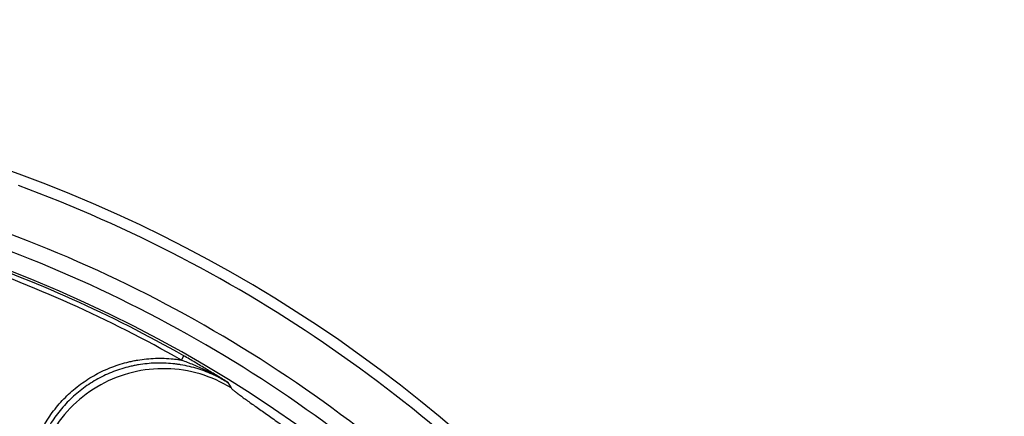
# Model space of a CAD drawing. Header units: millimetres. Extents: x 0 to 297, y 0 to 210.
# Tile 113 of 256: x 147.014 to 147.381, y 93.443 to 93.591. Entities that reach past the tile are written whole.
import ezdxf

# ---------------------------------------------------------------- set-up
doc = ezdxf.new("R2010")
doc.units = ezdxf.units.MM
doc.header["$LTSCALE"] = 16.335
doc.layers.get('0').update_dxf_attribs({"linetype": 'CONTINUOUS'})
doc.layers.add('01_GLOBAL', color=7, linetype='CONTINUOUS')
doc.layers.add('INTFCLR_144815', color=7, linetype='CONTINUOUS')

msp = doc.modelspace()

# ---------------------------------------------------------------- linework, layer by layer
at = {"color": 7, "linetype": 'Continuous'}
msp.add_circle((147.7028034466, 92.1254639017), 2.28, dxfattribs=at)
at = {"color": 9, "linetype": 'Continuous'}
msp.add_arc((147.7028034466, 92.1254639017), 2.2507792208, 92.9674534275, 177.0325465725, dxfattribs=at)
at = {"layer": '01_GLOBAL', "color": 7, "linetype": 'Continuous'}
msp.add_circle((147.7028034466, 92.1254639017), 2.31, dxfattribs=at)
at = {"layer": 'INTFCLR_144815', "color": 9, "linetype": 'Continuous'}
for p, q in [((147.0746407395, 93.46403482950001), (147.0755279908, 93.4655981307)), ((147.0919254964, 93.4556558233), (147.0931510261, 93.45365388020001))]:
    msp.add_line(p, q, dxfattribs=at)
at = {"layer": 'INTFCLR_144815', "color": 6, "linetype": 'Continuous'}
for radius, start, end in [(0.5278075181, 313.9937911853, 154.5150993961), (0.49294334, 282.2440355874, 71.2863570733)]:
    msp.add_arc((146.8326356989, 93.03763164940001), radius, start, end, dxfattribs=at)
at = {"layer": 'INTFCLR_144815', "color": 9, "linetype": 'Continuous'}
for centre, radius, start, end in [((146.8326356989, 93.03763164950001), 0.5237295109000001, 40.82000966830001, 69.7456365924), ((146.8326356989, 93.03763164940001), 0.5057308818, 41.0185890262, 70.4297169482), ((146.8326356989, 93.03763164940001), 0.4997304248, 40.8200096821, 70.5083984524), ((146.8326356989, 93.03763164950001), 0.4902918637, 60.42293119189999, 71.2534738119), ((146.8326356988, 93.0376316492), 0.4920893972, 60.42293120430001, 71.25347379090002)]:
    msp.add_arc(centre, radius, start, end, dxfattribs=at)
for points, knots in [([(147.0169275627, 93.4149219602), (147.0169278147, 93.4171603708), (147.0172253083, 93.42158863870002), (147.0183154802, 93.42699693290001), (147.0196279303, 93.4312634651), (147.0212279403, 93.43543221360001), (147.023704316, 93.4403559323), (147.0268401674, 93.4449498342), (147.0297214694, 93.44836761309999), (147.0327922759, 93.45154891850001), (147.0361586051, 93.4544038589), (147.0398330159, 93.45693184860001), (147.0436777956, 93.4592089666), (147.0486812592, 93.46152556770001), (147.0534499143, 93.4630060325), (147.056730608, 93.46372569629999), (147.0589168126, 93.46412836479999), (147.0627562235, 93.4646375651), (147.0671677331, 93.46477965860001), (147.0710510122, 93.46451541), (147.073180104, 93.46426119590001), (147.0741863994, 93.46410966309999), (147.0746407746, 93.4640348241)], [0, 0, 0, 0, 0.07717683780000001, 0.1543536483, 0.1929420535, 0.2315304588, 0.3087072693, 0.3858840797, 0.424472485, 0.4630608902, 0.5402377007, 0.5788261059, 0.6174145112, 0.6945913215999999, 0.7717681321, 0.7910623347, 0.8103565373, 0.8489449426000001, 0.9261217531, 0.9647101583, 0.9840043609, 1, 1, 1, 1]), ([(147.0919258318, 93.4556563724), (147.0905947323, 93.4565009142), (147.0879256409, 93.458199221), (147.0838643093, 93.4607010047), (147.0804315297, 93.4627595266), (147.077643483, 93.4643889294), (147.0762357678, 93.465196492), (147.0755279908, 93.4655981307)], [0, 0, 0, 0, 0.2465929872, 0.494861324, 0.7461382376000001, 0.8727007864, 1, 1, 1, 1]), ([(147.0919258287, 93.4556563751), (147.0911913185, 93.4561121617), (147.0899805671, 93.45681924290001), (147.0882640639, 93.4577239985), (147.0853750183, 93.4591256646), (147.0807946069, 93.4608952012), (147.0761065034, 93.46200654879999), (147.072937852, 93.462483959), (147.0708965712, 93.4627276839), (147.0671649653, 93.4629838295), (147.0628861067, 93.46284825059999), (147.0591862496, 93.4623573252), (147.057080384, 93.46196941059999), (147.0539434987, 93.46128150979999), (147.0493387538, 93.45985767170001), (147.0444798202, 93.45760456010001), (147.0407992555, 93.45542365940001), (147.0372746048, 93.45300011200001), (147.0340077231, 93.45023119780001), (147.0310430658, 93.4471571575), (147.0282846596, 93.4438835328), (147.0252620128, 93.4394600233), (147.0228563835, 93.4346732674), (147.0213263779, 93.43067732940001), (147.0200668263, 93.42658741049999), (147.0190076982, 93.4213347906), (147.0187247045, 93.4170610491), (147.0187250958, 93.414921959)], [0, 0, 0, 0, 0.0254375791, 0.0412343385, 0.0570889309, 0.1199202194, 0.1852720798, 0.1983616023, 0.2142122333, 0.2457541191, 0.3083631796, 0.3397462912, 0.3555174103, 0.3713614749, 0.4342395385, 0.4968767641, 0.5284769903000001, 0.5600464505, 0.6226733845, 0.6540495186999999, 0.6856454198, 0.7485590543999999, 0.811206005, 0.8427983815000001, 0.8743896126, 0.9370533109, 1, 1, 1, 1]), ([(147.0931510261, 93.45365388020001), (147.0895614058, 93.4558770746), (147.0817418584, 93.4593827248), (147.0690677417, 93.4613663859), (147.0562930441, 93.4599646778), (147.0443222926, 93.4552709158), (147.0339906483, 93.447616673), (147.0260223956, 93.4375337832), (147.020976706, 93.4257393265), (147.0197975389, 93.4172514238), (147.0197765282, 93.41302915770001)], [0, 0, 0, 0, 0.1247496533, 0.2496900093, 0.3747967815, 0.4999999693, 0.6252031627, 0.75030995, 0.8752503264, 1, 1, 1, 1]), ([(147.093151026, 93.45365388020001), (147.0933663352, 93.4533002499), (147.0940169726, 93.45282053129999), (147.0949662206, 93.4520327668), (147.0960716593, 93.45120713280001), (147.0971264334, 93.45042830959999), (147.0980759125, 93.44973978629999), (147.0991450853, 93.4489697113), (147.100577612, 93.4479469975), (147.1024003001, 93.44665399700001), (147.1043447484, 93.44527908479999), (147.1063882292, 93.44383496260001), (147.1085092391, 93.4423344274), (147.110317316, 93.4410519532), (147.1117945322, 93.44000137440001), (147.1133019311, 93.4389272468), (147.1152005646, 93.4375698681), (147.1174900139, 93.4359251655), (147.1190200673, 93.43482039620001), (147.1197875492, 93.43426472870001)], [0, 0, 0, 0, 0.0376818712, 0.071075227, 0.1131809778, 0.1629105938, 0.1905125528, 0.2199104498, 0.2828386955, 0.3507075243, 0.4233048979, 0.4995844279, 0.5784498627, 0.6597728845, 0.701339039, 0.7434321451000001, 0.8282360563, 0.9137617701, 1, 1, 1, 1])]:
    msp.add_open_spline(points, degree=3, knots=knots, dxfattribs=at)
at = {"layer": 'INTFCLR_144815', "color": 6, "linetype": 'Continuous'}
msp.add_open_spline([(147.0746407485, 93.4640348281), (147.0753770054, 93.4637758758), (147.076844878, 93.4632191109), (147.0797876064, 93.46203853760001), (147.0834463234, 93.46039700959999), (147.0877522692, 93.45817105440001), (147.0905523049, 93.4565278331), (147.0919258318, 93.4556563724)], degree=3, knots=[0, 0, 0, 0, 0.1216659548, 0.2446767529, 0.4942663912, 0.7464226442, 1, 1, 1, 1], dxfattribs=at)

doc.saveas('drawing.dxf')
